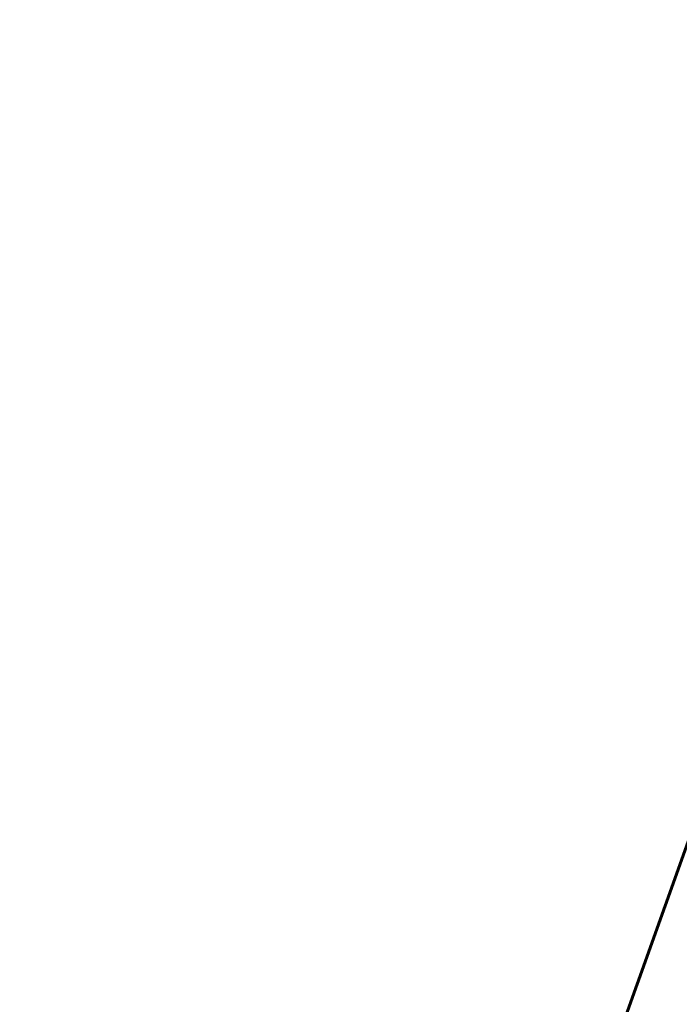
# Model space of a CAD drawing. Header units: metres. Extents: x 132707 to 140183, y 449708 to 457222.
# Tile 18 of 29: x 136604 to 136645, y 454113 to 454174. Entities that reach past the tile are written whole.
import ezdxf

# ---------------------------------------------------------------- set-up
doc = ezdxf.new("R2010")
doc.units = ezdxf.units.M
doc.layers.add('-DR-alg-bladkaders viewports', color=7, linetype='Continuous', lineweight=60)
doc.layers.add('-DR-nw-gr-arc-gras', color=7, linetype='Continuous', true_color=0x8ebf73)

msp = doc.modelspace()

# ---------------------------------------------------------------- hatches: boundary and pattern name
at = {"layer": '-DR-nw-gr-arc-gras', "transparency": 33554687}
h = msp.add_hatch(dxfattribs=at)
h.set_pattern_fill('AGR-BOLLEN', color=256, scale=0.15, pattern_type=2)
h.set_pattern_definition([(115.335625, (136636.36562, 453727.95952), (-0.335521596, -0.158855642), [0.09, -0.2812275]), (205.335625, (136636.36562, 453727.95952), (0.158855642, -0.335521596), [0.09, -0.2812275])])
edge = h.paths.add_edge_path()
edge.add_arc((11815580.016, -3784284.907), 12424198.771, 160.0566581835, 160.0569484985, ccw=False)
edge.add_line((136455.782, 453494.254), (136455.124, 453494.493))
edge.add_line((136455.124, 453494.493), (136433.813, 453435.768))
edge.add_line((136433.813, 453435.768), (136432.179, 453431.255))
edge.add_line((136432.179, 453431.255), (136431.678, 453429.87))
edge.add_line((136431.678, 453429.87), (136432.336, 453429.631))
edge.add_line((136432.336, 453429.631), (136434.309, 453435.077))

# ---------------------------------------------------------------- linework, layer by layer
at = {"layer": '-DR-alg-bladkaders viewports'}
msp.add_lwpolyline([(136698.08, 454116.464), (136632.635, 453933.324), (136583.961, 453950.718), (136649.406, 454133.858)], close=True, dxfattribs=at)

doc.saveas('drawing.dxf')
